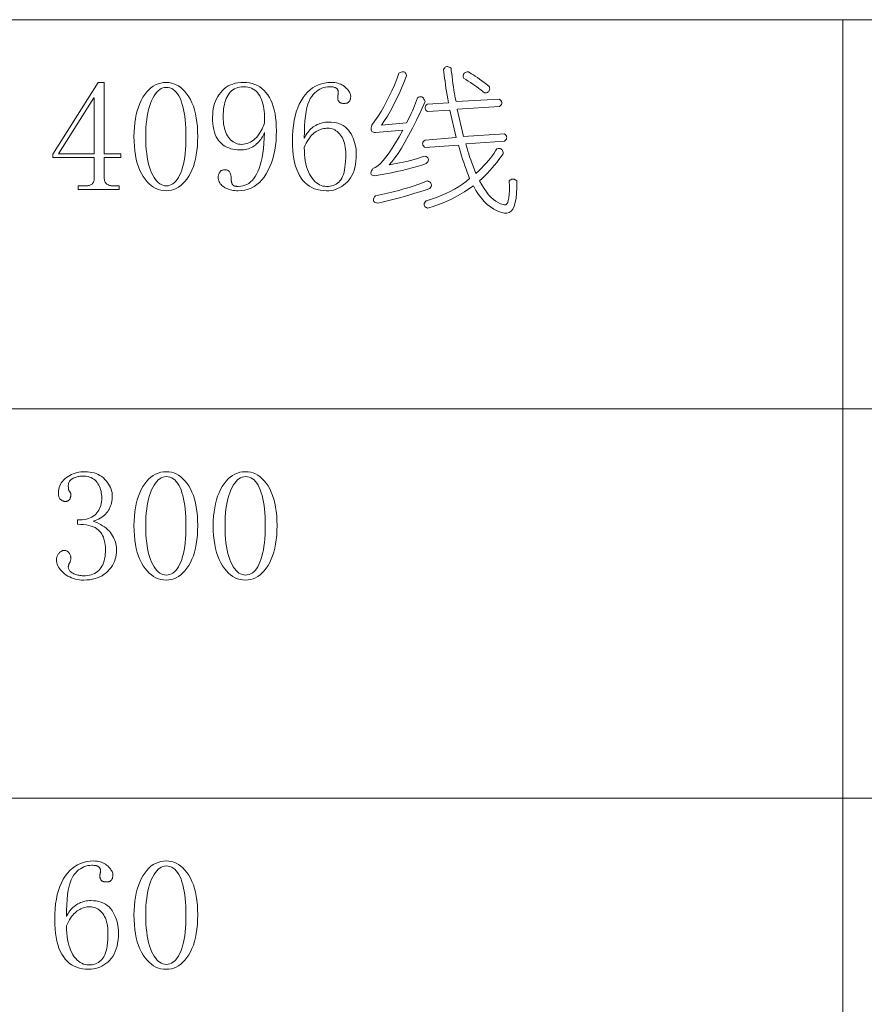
# Model space of a CAD drawing. Extents: x 1 to 297, y 1 to 210.
# Tile 59 of 171: x 121 to 132, y 43 to 57. Entities that reach past the tile are written whole.
import ezdxf

# ---------------------------------------------------------------- set-up
doc = ezdxf.new("R2010")
doc.units = 0

msp = doc.modelspace()

# ---------------------------------------------------------------- linework, layer by layer
at = {"color": 7, "lineweight": 13}
for p, q in [((1.306, 56.508), (219.321, 56.508)), ((132.141, 56.508), (132.141, 29.565)), ((1.306, 51.119), (219.321, 51.119)), ((1.306, 45.731), (175.108, 45.731))]:
    msp.add_line(p, q, dxfattribs=at)
for points in [[(126, 55.768), (126.017, 55.777), (126.032, 55.783), (126.046, 55.786), (126.058, 55.787), (126.069, 55.785), (126.079, 55.78), (126.087, 55.773), (126.094, 55.762), (126.099, 55.749), (126.103, 55.733), (126.075, 55.659), (126.046, 55.585), (126.015, 55.513), (125.983, 55.443), (125.949, 55.373), (125.914, 55.306), (125.878, 55.239), (125.84, 55.174), (125.801, 55.11), (125.76, 55.048), (126.103, 55.082), (126.12, 55.113), (126.137, 55.145), (126.153, 55.178), (126.169, 55.211), (126.185, 55.245), (126.2, 55.279), (126.215, 55.315), (126.229, 55.351), (126.244, 55.387), (126.258, 55.425), (126.271, 55.434), (126.284, 55.439), (126.296, 55.442), (126.307, 55.441), (126.318, 55.438), (126.328, 55.431), (126.337, 55.421), (126.345, 55.408), (126.353, 55.392), (126.36, 55.373), (126.3, 55.241), (126.242, 55.119), (126.186, 55.007), (126.133, 54.904), (126.082, 54.812), (126.033, 54.73), (125.987, 54.657), (125.944, 54.594), (125.902, 54.542), (125.863, 54.499), (125.911, 54.507), (125.96, 54.515), (126.009, 54.524), (126.058, 54.535), (126.108, 54.546), (126.157, 54.559), (126.208, 54.572), (126.258, 54.587), (126.309, 54.603), (126.36, 54.619), (126.376, 54.612), (126.389, 54.604), (126.398, 54.595), (126.404, 54.586), (126.408, 54.576), (126.408, 54.566), (126.405, 54.554), (126.399, 54.542), (126.39, 54.53), (126.378, 54.516), (126.315, 54.496), (126.25, 54.477), (126.183, 54.458), (126.114, 54.439), (126.043, 54.422), (125.97, 54.405), (125.895, 54.389), (125.818, 54.374), (125.739, 54.359), (125.658, 54.345), (125.642, 54.349), (125.629, 54.354), (125.62, 54.361), (125.614, 54.37), (125.61, 54.379), (125.61, 54.39), (125.613, 54.402), (125.619, 54.416), (125.628, 54.431), (125.64, 54.448), (125.672, 54.462), (125.706, 54.485), (125.742, 54.517), (125.78, 54.557), (125.82, 54.606), (125.863, 54.664), (125.907, 54.73), (125.953, 54.804), (126.001, 54.887), (126.052, 54.979), (125.675, 54.945), (125.659, 54.946), (125.645, 54.949), (125.634, 54.954), (125.625, 54.961), (125.619, 54.971), (125.615, 54.982), (125.614, 54.995), (125.614, 55.011), (125.618, 55.028), (125.623, 55.048), (125.667, 55.107), (125.71, 55.17), (125.751, 55.235), (125.791, 55.303), (125.829, 55.373), (125.866, 55.447), (125.902, 55.523), (125.936, 55.602), (125.969, 55.683)], [(126.72, 55.836), (126.724, 55.798), (126.729, 55.757), (126.734, 55.715), (126.74, 55.672), (126.746, 55.626), (126.753, 55.579), (126.761, 55.53), (126.77, 55.48), (126.779, 55.427), (126.789, 55.373), (127.389, 55.408), (127.401, 55.397), (127.411, 55.387), (127.418, 55.377), (127.422, 55.367), (127.423, 55.356), (127.422, 55.346), (127.418, 55.336), (127.411, 55.325), (127.401, 55.315), (127.389, 55.305), (126.806, 55.271), (126.892, 54.893), (127.458, 54.928), (127.47, 54.917), (127.48, 54.907), (127.486, 54.897), (127.49, 54.887), (127.492, 54.876), (127.49, 54.866), (127.486, 54.856), (127.48, 54.845), (127.47, 54.835), (127.458, 54.825), (126.926, 54.791), (126.934, 54.759), (126.943, 54.725), (126.953, 54.689), (126.965, 54.651), (126.978, 54.611), (126.992, 54.568), (127.008, 54.524), (127.025, 54.478), (127.043, 54.43), (127.063, 54.379), (127.103, 54.417), (127.141, 54.453), (127.176, 54.489), (127.209, 54.525), (127.239, 54.559), (127.267, 54.593), (127.292, 54.626), (127.316, 54.659), (127.336, 54.691), (127.355, 54.722), (127.371, 54.724), (127.386, 54.725), (127.398, 54.723), (127.41, 54.719), (127.419, 54.713), (127.427, 54.706), (127.433, 54.696), (127.437, 54.684), (127.44, 54.67), (127.44, 54.653), (127.412, 54.613), (127.384, 54.573), (127.354, 54.533), (127.322, 54.494), (127.29, 54.456), (127.257, 54.419), (127.223, 54.382), (127.188, 54.346), (127.152, 54.311), (127.115, 54.276), (127.146, 54.221), (127.177, 54.17), (127.209, 54.125), (127.241, 54.084), (127.273, 54.049), (127.306, 54.019), (127.339, 53.994), (127.373, 53.975), (127.406, 53.96), (127.44, 53.951), (127.46, 53.945), (127.477, 53.947), (127.491, 53.958), (127.504, 53.978), (127.513, 54.006), (127.521, 54.043), (127.526, 54.089), (127.528, 54.143), (127.528, 54.205), (127.526, 54.276), (127.536, 54.286), (127.547, 54.293), (127.557, 54.298), (127.567, 54.301), (127.578, 54.302), (127.588, 54.301), (127.598, 54.298), (127.608, 54.293), (127.619, 54.286), (127.629, 54.276), (127.63, 54.185), (127.628, 54.105), (127.621, 54.035), (127.61, 53.975), (127.595, 53.925), (127.576, 53.885), (127.552, 53.856), (127.525, 53.837), (127.493, 53.829), (127.458, 53.831), (127.407, 53.844), (127.358, 53.862), (127.311, 53.886), (127.266, 53.916), (127.222, 53.951), (127.18, 53.991), (127.14, 54.037), (127.101, 54.088), (127.064, 54.145), (127.029, 54.208), (126.967, 54.165), (126.905, 54.124), (126.842, 54.086), (126.779, 54.051), (126.716, 54.019), (126.653, 53.99), (126.589, 53.963), (126.524, 53.939), (126.46, 53.918), (126.395, 53.899), (126.379, 53.906), (126.367, 53.914), (126.357, 53.923), (126.351, 53.932), (126.348, 53.942), (126.347, 53.953), (126.35, 53.964), (126.356, 53.976), (126.365, 53.989), (126.378, 54.002), (126.448, 54.024), (126.517, 54.047), (126.583, 54.073), (126.646, 54.101), (126.708, 54.131), (126.766, 54.162), (126.823, 54.196), (126.877, 54.232), (126.928, 54.27), (126.978, 54.311), (126.961, 54.352), (126.944, 54.395), (126.928, 54.439), (126.912, 54.483), (126.896, 54.529), (126.881, 54.576), (126.866, 54.624), (126.851, 54.673), (126.837, 54.723), (126.823, 54.773), (126.36, 54.739), (126.348, 54.749), (126.338, 54.76), (126.332, 54.77), (126.328, 54.78), (126.326, 54.791), (126.328, 54.801), (126.332, 54.811), (126.338, 54.821), (126.348, 54.832), (126.36, 54.842), (126.789, 54.876), (126.703, 55.253), (126.395, 55.236), (126.382, 55.247), (126.373, 55.257), (126.366, 55.267), (126.362, 55.277), (126.36, 55.288), (126.362, 55.298), (126.366, 55.308), (126.373, 55.319), (126.382, 55.329), (126.395, 55.339), (126.686, 55.356), (126.676, 55.41), (126.667, 55.463), (126.658, 55.513), (126.65, 55.562), (126.643, 55.609), (126.637, 55.655), (126.631, 55.698), (126.626, 55.74), (126.621, 55.781), (126.618, 55.819), (126.625, 55.832), (126.633, 55.842), (126.641, 55.849), (126.65, 55.855), (126.66, 55.858), (126.671, 55.858), (126.682, 55.856), (126.694, 55.852), (126.707, 55.845)], [(126.96, 55.785), (126.982, 55.774), (127.005, 55.76), (127.03, 55.745), (127.056, 55.727), (127.085, 55.708), (127.115, 55.686), (127.146, 55.662), (127.18, 55.637), (127.215, 55.609), (127.252, 55.579), (127.254, 55.563), (127.255, 55.548), (127.253, 55.535), (127.249, 55.524), (127.243, 55.515), (127.235, 55.507), (127.225, 55.501), (127.213, 55.497), (127.199, 55.494), (127.183, 55.493), (127.159, 55.514), (127.133, 55.535), (127.107, 55.555), (127.079, 55.576), (127.05, 55.596), (127.021, 55.617), (126.99, 55.637), (126.958, 55.658), (126.926, 55.679), (126.892, 55.699), (126.889, 55.715), (126.889, 55.73), (126.891, 55.743), (126.895, 55.754), (126.9, 55.763), (126.908, 55.771), (126.918, 55.777), (126.93, 55.781), (126.944, 55.784)], [(121.92, 54.319), (121.921, 54.307), (121.922, 54.297), (121.924, 54.286), (121.926, 54.277), (121.929, 54.268), (121.933, 54.259), (121.937, 54.252), (121.942, 54.245), (121.948, 54.239), (121.955, 54.233), (121.962, 54.229), (121.969, 54.224), (121.978, 54.22), (121.986, 54.217), (121.995, 54.214), (122.005, 54.212), (122.015, 54.21), (122.026, 54.209), (122.037, 54.208), (122.049, 54.208), (122.126, 54.208), (122.126, 54.156), (121.56, 54.156), (121.56, 54.208), (121.655, 54.208), (121.668, 54.208), (121.681, 54.209), (121.692, 54.21), (121.703, 54.212), (121.714, 54.214), (121.723, 54.217), (121.732, 54.22), (121.74, 54.224), (121.747, 54.229), (121.753, 54.233), (121.759, 54.239), (121.764, 54.245), (121.769, 54.252), (121.772, 54.259), (121.776, 54.268), (121.778, 54.277), (121.781, 54.286), (121.782, 54.297), (121.783, 54.307), (121.783, 54.319), (121.783, 54.602), (121.209, 54.602), (121.209, 54.645), (121.835, 55.639), (121.92, 55.639), (121.92, 54.653), (122.152, 54.653), (122.152, 54.602), (121.92, 54.602)], [(122.778, 54.139), (122.74, 54.141), (122.705, 54.147), (122.67, 54.157), (122.636, 54.171), (122.604, 54.188), (122.573, 54.21), (122.543, 54.236), (122.514, 54.265), (122.487, 54.299), (122.46, 54.336), (122.436, 54.377), (122.414, 54.422), (122.395, 54.469), (122.378, 54.52), (122.364, 54.574), (122.352, 54.631), (122.343, 54.692), (122.337, 54.756), (122.333, 54.823), (122.332, 54.893), (122.333, 54.959), (122.337, 55.022), (122.343, 55.082), (122.352, 55.14), (122.363, 55.196), (122.377, 55.248), (122.393, 55.298), (122.411, 55.346), (122.433, 55.391), (122.456, 55.433), (122.482, 55.473), (122.509, 55.507), (122.537, 55.538), (122.567, 55.565), (122.599, 55.588), (122.632, 55.606), (122.666, 55.621), (122.702, 55.631), (122.739, 55.637), (122.778, 55.639), (122.815, 55.637), (122.85, 55.631), (122.885, 55.621), (122.918, 55.608), (122.95, 55.59), (122.981, 55.568), (123.01, 55.543), (123.038, 55.513), (123.065, 55.479), (123.09, 55.442), (123.114, 55.401), (123.135, 55.357), (123.154, 55.31), (123.17, 55.26), (123.184, 55.206), (123.195, 55.15), (123.204, 55.09), (123.21, 55.028), (123.213, 54.962), (123.215, 54.893), (123.213, 54.825), (123.21, 54.759), (123.204, 54.696), (123.195, 54.636), (123.184, 54.58), (123.17, 54.526), (123.154, 54.475), (123.135, 54.427), (123.114, 54.382), (123.09, 54.341), (123.065, 54.302), (123.038, 54.268), (123.01, 54.238), (122.981, 54.212), (122.95, 54.19), (122.918, 54.171), (122.885, 54.157), (122.85, 54.147), (122.815, 54.141)], [(123.798, 54.705), (123.764, 54.706), (123.732, 54.709), (123.701, 54.715), (123.671, 54.722), (123.643, 54.732), (123.617, 54.743), (123.591, 54.757), (123.567, 54.773), (123.545, 54.792), (123.523, 54.812), (123.504, 54.835), (123.486, 54.86), (123.471, 54.888), (123.457, 54.919), (123.446, 54.952), (123.437, 54.988), (123.43, 55.027), (123.425, 55.068), (123.421, 55.112), (123.42, 55.159), (123.422, 55.2), (123.425, 55.239), (123.43, 55.276), (123.438, 55.313), (123.448, 55.348), (123.461, 55.381), (123.475, 55.414), (123.492, 55.444), (123.511, 55.474), (123.532, 55.502), (123.555, 55.528), (123.58, 55.551), (123.607, 55.572), (123.636, 55.59), (123.667, 55.605), (123.7, 55.617), (123.734, 55.627), (123.77, 55.634), (123.809, 55.638), (123.849, 55.639), (123.891, 55.637), (123.931, 55.632), (123.969, 55.624), (124.005, 55.612), (124.04, 55.596), (124.072, 55.577), (124.103, 55.555), (124.132, 55.529), (124.158, 55.5), (124.183, 55.468), (124.206, 55.432), (124.226, 55.393), (124.244, 55.351), (124.26, 55.306), (124.273, 55.258), (124.284, 55.206), (124.292, 55.152), (124.298, 55.095), (124.302, 55.034), (124.303, 54.971), (124.302, 54.9), (124.298, 54.832), (124.291, 54.766), (124.281, 54.702), (124.268, 54.642), (124.252, 54.583), (124.234, 54.527), (124.213, 54.474), (124.189, 54.423), (124.162, 54.375), (124.132, 54.33), (124.101, 54.29), (124.067, 54.255), (124.032, 54.224), (123.994, 54.198), (123.954, 54.177), (123.911, 54.16), (123.867, 54.149), (123.82, 54.142), (123.772, 54.139), (123.75, 54.14), (123.728, 54.141), (123.708, 54.144), (123.688, 54.147), (123.668, 54.152), (123.649, 54.158), (123.631, 54.164), (123.613, 54.172), (123.596, 54.181), (123.579, 54.191), (123.564, 54.201), (123.55, 54.213), (123.537, 54.225), (123.527, 54.237), (123.518, 54.251), (123.511, 54.265), (123.505, 54.279), (123.501, 54.295), (123.498, 54.311), (123.498, 54.328), (123.498, 54.335), (123.498, 54.341), (123.499, 54.348), (123.501, 54.355), (123.503, 54.362), (123.505, 54.369), (123.508, 54.376), (123.511, 54.383), (123.515, 54.389), (123.519, 54.396), (123.524, 54.403), (123.529, 54.409), (123.535, 54.414), (123.541, 54.418), (123.548, 54.422), (123.556, 54.425), (123.564, 54.427), (123.572, 54.429), (123.582, 54.43), (123.592, 54.431), (123.602, 54.43), (123.611, 54.429), (123.62, 54.427), (123.628, 54.424), (123.635, 54.421), (123.641, 54.417), (123.647, 54.412), (123.652, 54.406), (123.657, 54.399), (123.66, 54.392), (123.664, 54.384), (123.667, 54.376), (123.669, 54.368), (123.671, 54.359), (123.673, 54.35), (123.675, 54.341), (123.676, 54.332), (123.677, 54.322), (123.677, 54.312), (123.678, 54.302), (123.678, 54.295), (123.678, 54.289), (123.678, 54.283), (123.679, 54.277), (123.68, 54.271), (123.681, 54.265), (123.682, 54.26), (123.683, 54.255), (123.685, 54.251), (123.686, 54.246), (123.688, 54.242), (123.69, 54.238), (123.691, 54.235), (123.693, 54.231), (123.695, 54.228), (123.696, 54.225), (123.698, 54.223), (123.7, 54.22), (123.702, 54.218), (123.703, 54.216), (123.705, 54.215), (123.707, 54.213), (123.71, 54.212), (123.712, 54.21), (123.715, 54.209), (123.718, 54.208), (123.722, 54.206), (123.725, 54.205), (123.729, 54.204), (123.733, 54.203), (123.738, 54.203), (123.742, 54.202), (123.747, 54.201), (123.751, 54.201), (123.756, 54.2), (123.761, 54.2), (123.765, 54.2), (123.77, 54.199), (123.775, 54.199), (123.78, 54.199), (123.811, 54.201), (123.84, 54.206), (123.868, 54.215), (123.894, 54.227), (123.92, 54.242), (123.944, 54.261), (123.967, 54.283), (123.989, 54.309), (124.01, 54.338), (124.029, 54.371), (124.047, 54.407), (124.064, 54.448), (124.079, 54.494), (124.092, 54.545), (124.104, 54.6), (124.114, 54.66), (124.123, 54.724), (124.13, 54.793), (124.136, 54.867), (124.14, 54.945), (124.131, 54.925), (124.122, 54.905), (124.111, 54.886), (124.099, 54.868), (124.087, 54.851), (124.074, 54.834), (124.059, 54.818), (124.044, 54.802), (124.029, 54.787), (124.012, 54.773), (123.994, 54.76), (123.976, 54.749), (123.957, 54.738), (123.936, 54.73), (123.915, 54.722), (123.894, 54.716), (123.871, 54.711), (123.847, 54.708), (123.823, 54.706)], [(125.023, 55.091), (125.063, 55.089), (125.101, 55.085), (125.136, 55.078), (125.169, 55.069), (125.2, 55.056), (125.228, 55.041), (125.255, 55.023), (125.278, 55.003), (125.3, 54.979), (125.319, 54.953), (125.336, 54.926), (125.351, 54.897), (125.365, 54.868), (125.377, 54.838), (125.386, 54.808), (125.395, 54.777), (125.401, 54.745), (125.405, 54.712), (125.408, 54.679), (125.409, 54.645), (125.408, 54.595), (125.404, 54.547), (125.398, 54.503), (125.389, 54.46), (125.378, 54.421), (125.364, 54.384), (125.348, 54.35), (125.329, 54.318), (125.308, 54.29), (125.285, 54.263), (125.259, 54.24), (125.233, 54.219), (125.207, 54.2), (125.179, 54.184), (125.151, 54.17), (125.122, 54.159), (125.092, 54.15), (125.061, 54.144), (125.03, 54.14), (124.998, 54.139), (124.952, 54.141), (124.909, 54.146), (124.869, 54.155), (124.83, 54.167), (124.794, 54.183), (124.76, 54.202), (124.728, 54.225), (124.699, 54.252), (124.671, 54.281), (124.646, 54.315), (124.623, 54.352), (124.603, 54.391), (124.585, 54.435), (124.569, 54.481), (124.556, 54.53), (124.545, 54.583), (124.537, 54.639), (124.531, 54.697), (124.527, 54.76), (124.526, 54.825), (124.528, 54.902), (124.532, 54.975), (124.539, 55.045), (124.549, 55.111), (124.563, 55.173), (124.579, 55.232), (124.598, 55.287), (124.619, 55.338), (124.644, 55.385), (124.672, 55.429), (124.702, 55.469), (124.734, 55.505), (124.769, 55.536), (124.805, 55.564), (124.843, 55.587), (124.884, 55.606), (124.926, 55.62), (124.971, 55.631), (125.017, 55.637), (125.066, 55.639), (125.09, 55.638), (125.112, 55.636), (125.134, 55.633), (125.155, 55.628), (125.174, 55.622), (125.193, 55.614), (125.211, 55.606), (125.228, 55.595), (125.244, 55.584), (125.259, 55.571), (125.273, 55.557), (125.285, 55.544), (125.296, 55.531), (125.306, 55.518), (125.314, 55.506), (125.32, 55.494), (125.325, 55.483), (125.329, 55.472), (125.331, 55.461), (125.332, 55.451), (125.332, 55.441), (125.331, 55.431), (125.33, 55.422), (125.328, 55.414), (125.326, 55.406), (125.324, 55.398), (125.321, 55.391), (125.318, 55.385), (125.314, 55.379), (125.31, 55.373), (125.306, 55.369), (125.301, 55.364), (125.295, 55.36), (125.288, 55.357), (125.281, 55.354), (125.274, 55.352), (125.266, 55.35), (125.257, 55.349), (125.248, 55.348), (125.238, 55.348), (125.229, 55.348), (125.221, 55.349), (125.214, 55.35), (125.207, 55.351), (125.2, 55.353), (125.194, 55.355), (125.188, 55.358), (125.183, 55.361), (125.178, 55.365), (125.173, 55.369), (125.169, 55.374), (125.166, 55.379), (125.162, 55.384), (125.16, 55.39), (125.157, 55.396), (125.155, 55.403), (125.154, 55.41), (125.153, 55.417), (125.152, 55.425), (125.152, 55.433), (125.152, 55.437), (125.152, 55.44), (125.152, 55.444), (125.153, 55.447), (125.153, 55.451), (125.153, 55.454), (125.154, 55.457), (125.155, 55.461), (125.155, 55.464), (125.156, 55.468), (125.157, 55.471), (125.158, 55.475), (125.158, 55.478), (125.159, 55.481), (125.159, 55.485), (125.16, 55.488), (125.16, 55.492), (125.16, 55.495), (125.16, 55.499), (125.16, 55.502), (125.16, 55.509), (125.159, 55.515), (125.158, 55.521), (125.156, 55.527), (125.154, 55.533), (125.151, 55.539), (125.148, 55.544), (125.144, 55.549), (125.14, 55.553), (125.135, 55.558), (125.129, 55.562), (125.123, 55.565), (125.115, 55.569), (125.107, 55.571), (125.098, 55.574), (125.088, 55.576), (125.078, 55.577), (125.066, 55.578), (125.054, 55.579), (125.04, 55.579), (125.012, 55.578), (124.984, 55.574), (124.957, 55.567), (124.931, 55.558), (124.905, 55.546), (124.881, 55.531), (124.857, 55.514), (124.835, 55.494), (124.813, 55.472), (124.792, 55.446), (124.772, 55.417), (124.755, 55.381), (124.739, 55.338), (124.726, 55.29), (124.715, 55.235), (124.705, 55.174), (124.698, 55.107), (124.693, 55.033), (124.69, 54.954), (124.689, 54.868), (124.7, 54.889), (124.711, 54.91), (124.723, 54.93), (124.736, 54.948), (124.75, 54.965), (124.765, 54.981), (124.78, 54.996), (124.796, 55.01), (124.813, 55.023), (124.83, 55.035), (124.849, 55.045), (124.867, 55.055), (124.886, 55.063), (124.904, 55.071), (124.924, 55.077), (124.943, 55.082), (124.963, 55.086), (124.983, 55.088), (125.003, 55.09)], [(122.778, 55.571), (122.754, 55.569), (122.731, 55.563), (122.709, 55.554), (122.688, 55.541), (122.667, 55.525), (122.647, 55.504), (122.628, 55.48), (122.61, 55.453), (122.593, 55.421), (122.576, 55.386), (122.561, 55.348), (122.547, 55.308), (122.535, 55.265), (122.524, 55.219), (122.515, 55.171), (122.508, 55.12), (122.502, 55.067), (122.498, 55.012), (122.496, 54.954), (122.495, 54.893), (122.496, 54.83), (122.498, 54.769), (122.502, 54.711), (122.508, 54.656), (122.515, 54.604), (122.524, 54.555), (122.535, 54.509), (122.547, 54.466), (122.561, 54.425), (122.576, 54.388), (122.593, 54.354), (122.61, 54.323), (122.628, 54.296), (122.647, 54.273), (122.667, 54.253), (122.688, 54.237), (122.709, 54.224), (122.731, 54.215), (122.754, 54.21), (122.778, 54.208), (122.803, 54.21), (122.827, 54.215), (122.85, 54.224), (122.872, 54.237), (122.892, 54.253), (122.912, 54.273), (122.93, 54.296), (122.948, 54.323), (122.964, 54.354), (122.979, 54.388), (122.993, 54.425), (123.005, 54.466), (123.016, 54.509), (123.026, 54.555), (123.034, 54.604), (123.04, 54.656), (123.045, 54.711), (123.049, 54.769), (123.051, 54.83), (123.052, 54.893), (123.051, 54.954), (123.049, 55.012), (123.046, 55.067), (123.041, 55.12), (123.035, 55.171), (123.027, 55.219), (123.018, 55.265), (123.008, 55.308), (122.996, 55.348), (122.983, 55.386), (122.969, 55.421), (122.953, 55.453), (122.936, 55.48), (122.917, 55.504), (122.898, 55.525), (122.876, 55.541), (122.854, 55.554), (122.83, 55.563), (122.804, 55.569)], [(123.566, 55.168), (123.567, 55.131), (123.569, 55.096), (123.573, 55.063), (123.578, 55.031), (123.584, 55.002), (123.592, 54.974), (123.602, 54.948), (123.613, 54.924), (123.625, 54.901), (123.639, 54.881), (123.654, 54.862), (123.67, 54.845), (123.686, 54.83), (123.703, 54.817), (123.721, 54.807), (123.74, 54.798), (123.76, 54.791), (123.78, 54.786), (123.801, 54.783), (123.823, 54.782), (123.849, 54.783), (123.873, 54.787), (123.897, 54.793), (123.921, 54.801), (123.943, 54.812), (123.965, 54.825), (123.986, 54.841), (124.007, 54.859), (124.027, 54.879), (124.046, 54.902), (124.064, 54.926), (124.08, 54.949), (124.094, 54.972), (124.106, 54.995), (124.117, 55.018), (124.125, 55.04), (124.132, 55.062), (124.137, 55.083), (124.139, 55.104), (124.14, 55.125), (124.14, 55.165), (124.138, 55.204), (124.134, 55.241), (124.129, 55.276), (124.123, 55.31), (124.116, 55.342), (124.107, 55.373), (124.097, 55.402), (124.085, 55.429), (124.072, 55.455), (124.057, 55.478), (124.041, 55.5), (124.023, 55.518), (124.003, 55.534), (123.982, 55.548), (123.959, 55.559), (123.934, 55.568), (123.907, 55.574), (123.879, 55.578), (123.849, 55.579), (123.821, 55.578), (123.794, 55.575), (123.769, 55.569), (123.745, 55.561), (123.723, 55.55), (123.702, 55.537), (123.683, 55.522), (123.665, 55.505), (123.649, 55.485), (123.635, 55.463), (123.622, 55.44), (123.61, 55.415), (123.6, 55.388), (123.591, 55.361), (123.583, 55.332), (123.577, 55.301), (123.572, 55.27), (123.569, 55.237), (123.567, 55.203)], [(121.775, 55.425), (121.286, 54.653), (121.783, 54.653), (121.783, 55.425)], [(124.689, 54.739), (124.69, 54.689), (124.693, 54.641), (124.697, 54.595), (124.703, 54.552), (124.711, 54.511), (124.721, 54.472), (124.733, 54.436), (124.747, 54.402), (124.762, 54.37), (124.779, 54.341), (124.797, 54.314), (124.817, 54.29), (124.836, 54.268), (124.857, 54.25), (124.879, 54.235), (124.901, 54.222), (124.924, 54.212), (124.948, 54.205), (124.972, 54.201), (124.998, 54.199), (125.023, 54.2), (125.047, 54.203), (125.069, 54.208), (125.091, 54.214), (125.111, 54.223), (125.13, 54.233), (125.148, 54.245), (125.165, 54.259), (125.18, 54.276), (125.195, 54.293), (125.208, 54.314), (125.219, 54.338), (125.23, 54.365), (125.239, 54.395), (125.246, 54.428), (125.252, 54.465), (125.257, 54.505), (125.261, 54.549), (125.263, 54.595), (125.263, 54.645), (125.263, 54.678), (125.26, 54.71), (125.257, 54.741), (125.252, 54.77), (125.245, 54.797), (125.237, 54.823), (125.228, 54.847), (125.217, 54.87), (125.204, 54.891), (125.19, 54.911), (125.176, 54.928), (125.16, 54.945), (125.144, 54.959), (125.127, 54.971), (125.11, 54.981), (125.092, 54.99), (125.074, 54.996), (125.055, 55.001), (125.035, 55.004), (125.015, 55.005), (124.996, 55.004), (124.978, 55.003), (124.959, 55), (124.941, 54.996), (124.924, 54.991), (124.906, 54.985), (124.889, 54.978), (124.872, 54.969), (124.855, 54.96), (124.839, 54.949), (124.823, 54.937), (124.807, 54.923), (124.791, 54.907), (124.776, 54.889), (124.761, 54.869), (124.746, 54.847), (124.731, 54.823), (124.717, 54.797), (124.703, 54.769)], [(126.395, 54.276), (126.41, 54.269), (126.424, 54.261), (126.434, 54.253), (126.441, 54.243), (126.446, 54.233), (126.448, 54.223), (126.448, 54.211), (126.444, 54.199), (126.438, 54.187), (126.429, 54.173), (126.36, 54.15), (126.29, 54.127), (126.22, 54.105), (126.149, 54.083), (126.078, 54.062), (126.005, 54.042), (125.932, 54.022), (125.858, 54.003), (125.784, 53.985), (125.709, 53.968), (125.69, 53.972), (125.675, 53.977), (125.663, 53.984), (125.654, 53.992), (125.649, 54.002), (125.647, 54.013), (125.649, 54.025), (125.654, 54.039), (125.663, 54.054), (125.675, 54.071), (125.759, 54.088), (125.841, 54.106), (125.92, 54.125), (125.996, 54.145), (126.069, 54.165), (126.14, 54.186), (126.208, 54.207), (126.273, 54.23), (126.335, 54.253)], [(122.092, 49.162), (122.091, 49.13), (122.087, 49.098), (122.081, 49.068), (122.073, 49.038), (122.062, 49.009), (122.049, 48.98), (122.033, 48.953), (122.015, 48.926), (121.995, 48.9), (121.972, 48.875), (121.947, 48.851), (121.92, 48.83), (121.891, 48.811), (121.861, 48.795), (121.828, 48.782), (121.794, 48.77), (121.758, 48.762), (121.72, 48.756), (121.679, 48.752), (121.638, 48.751), (121.607, 48.751), (121.578, 48.754), (121.549, 48.758), (121.521, 48.764), (121.494, 48.772), (121.468, 48.781), (121.443, 48.793), (121.418, 48.805), (121.395, 48.82), (121.372, 48.836), (121.351, 48.854), (121.332, 48.872), (121.315, 48.89), (121.301, 48.909), (121.288, 48.928), (121.278, 48.948), (121.27, 48.969), (121.265, 48.99), (121.262, 49.011), (121.26, 49.033), (121.261, 49.044), (121.262, 49.053), (121.264, 49.063), (121.266, 49.073), (121.269, 49.082), (121.273, 49.091), (121.277, 49.099), (121.282, 49.107), (121.288, 49.116), (121.295, 49.123), (121.302, 49.131), (121.308, 49.137), (121.315, 49.143), (121.322, 49.148), (121.329, 49.152), (121.336, 49.156), (121.343, 49.159), (121.35, 49.16), (121.356, 49.162), (121.363, 49.162), (121.373, 49.162), (121.383, 49.16), (121.391, 49.159), (121.4, 49.156), (121.407, 49.152), (121.414, 49.148), (121.421, 49.143), (121.426, 49.137), (121.432, 49.131), (121.436, 49.123), (121.44, 49.116), (121.444, 49.109), (121.447, 49.101), (121.45, 49.095), (121.452, 49.088), (121.454, 49.082), (121.456, 49.076), (121.457, 49.07), (121.457, 49.064), (121.458, 49.059), (121.457, 49.051), (121.457, 49.043), (121.456, 49.035), (121.455, 49.027), (121.453, 49.02), (121.451, 49.012), (121.449, 49.005), (121.447, 48.999), (121.444, 48.992), (121.44, 48.986), (121.437, 48.98), (121.434, 48.974), (121.432, 48.969), (121.429, 48.963), (121.428, 48.957), (121.426, 48.952), (121.425, 48.946), (121.424, 48.941), (121.423, 48.936), (121.423, 48.931), (121.424, 48.92), (121.426, 48.911), (121.429, 48.901), (121.434, 48.892), (121.439, 48.883), (121.446, 48.875), (121.455, 48.867), (121.464, 48.859), (121.475, 48.852), (121.488, 48.845), (121.501, 48.838), (121.514, 48.833), (121.527, 48.827), (121.541, 48.823), (121.555, 48.819), (121.569, 48.816), (121.584, 48.814), (121.599, 48.812), (121.614, 48.811), (121.629, 48.811), (121.659, 48.811), (121.688, 48.814), (121.715, 48.819), (121.74, 48.825), (121.764, 48.833), (121.786, 48.843), (121.807, 48.855), (121.826, 48.868), (121.844, 48.883), (121.86, 48.901), (121.875, 48.92), (121.888, 48.941), (121.9, 48.963), (121.91, 48.988), (121.918, 49.015), (121.925, 49.044), (121.931, 49.075), (121.934, 49.108), (121.937, 49.142), (121.938, 49.179), (121.937, 49.209), (121.934, 49.238), (121.93, 49.266), (121.925, 49.293), (121.917, 49.318), (121.908, 49.343), (121.898, 49.366), (121.885, 49.388), (121.872, 49.408), (121.856, 49.428), (121.838, 49.446), (121.818, 49.462), (121.795, 49.476), (121.768, 49.488), (121.739, 49.498), (121.708, 49.507), (121.673, 49.514), (121.635, 49.518), (121.595, 49.521), (121.552, 49.522), (121.552, 49.582), (121.585, 49.583), (121.617, 49.585), (121.647, 49.589), (121.675, 49.595), (121.701, 49.602), (121.725, 49.611), (121.748, 49.622), (121.769, 49.634), (121.788, 49.648), (121.805, 49.663), (121.82, 49.68), (121.834, 49.699), (121.846, 49.718), (121.857, 49.739), (121.866, 49.761), (121.873, 49.784), (121.879, 49.809), (121.883, 49.835), (121.885, 49.862), (121.886, 49.891), (121.885, 49.914), (121.884, 49.937), (121.88, 49.96), (121.876, 49.982), (121.87, 50.003), (121.863, 50.024), (121.855, 50.044), (121.845, 50.063), (121.834, 50.082), (121.822, 50.101), (121.808, 50.118), (121.793, 50.133), (121.777, 50.146), (121.759, 50.158), (121.739, 50.168), (121.718, 50.176), (121.696, 50.182), (121.672, 50.187), (121.647, 50.19), (121.62, 50.191), (121.608, 50.19), (121.596, 50.189), (121.584, 50.188), (121.571, 50.186), (121.558, 50.183), (121.545, 50.18), (121.532, 50.176), (121.519, 50.171), (121.505, 50.166), (121.492, 50.161), (121.479, 50.154), (121.467, 50.147), (121.457, 50.139), (121.448, 50.13), (121.44, 50.121), (121.434, 50.111), (121.429, 50.1), (121.426, 50.088), (121.424, 50.075), (121.423, 50.062), (121.423, 50.049), (121.424, 50.037), (121.425, 50.025), (121.426, 50.015), (121.428, 50.006), (121.429, 49.998), (121.432, 49.991), (121.434, 49.985), (121.437, 49.98), (121.44, 49.976), (121.444, 49.973), (121.447, 49.969), (121.449, 49.965), (121.451, 49.961), (121.453, 49.957), (121.455, 49.953), (121.456, 49.948), (121.457, 49.943), (121.457, 49.938), (121.458, 49.933), (121.457, 49.925), (121.457, 49.917), (121.456, 49.909), (121.455, 49.902), (121.453, 49.895), (121.451, 49.888), (121.449, 49.882), (121.447, 49.876), (121.444, 49.87), (121.44, 49.865), (121.437, 49.86), (121.433, 49.856), (121.428, 49.852), (121.423, 49.848), (121.417, 49.846), (121.411, 49.843), (121.404, 49.841), (121.397, 49.84), (121.389, 49.839), (121.38, 49.839), (121.374, 49.839), (121.367, 49.84), (121.36, 49.841), (121.354, 49.843), (121.347, 49.846), (121.341, 49.848), (121.335, 49.852), (121.328, 49.856), (121.322, 49.86), (121.316, 49.865), (121.31, 49.87), (121.305, 49.877), (121.301, 49.884), (121.297, 49.892), (121.294, 49.901), (121.291, 49.911), (121.289, 49.922), (121.287, 49.933), (121.286, 49.946), (121.286, 49.959), (121.287, 49.984), (121.291, 50.009), (121.296, 50.032), (121.304, 50.054), (121.314, 50.076), (121.326, 50.096), (121.341, 50.116), (121.357, 50.135), (121.376, 50.152), (121.398, 50.169), (121.42, 50.185), (121.444, 50.198), (121.468, 50.211), (121.492, 50.221), (121.518, 50.23), (121.544, 50.238), (121.57, 50.243), (121.598, 50.247), (121.626, 50.25), (121.655, 50.251), (121.688, 50.25), (121.721, 50.246), (121.751, 50.241), (121.781, 50.233), (121.809, 50.224), (121.836, 50.212), (121.861, 50.198), (121.885, 50.182), (121.908, 50.164), (121.929, 50.143), (121.949, 50.122), (121.966, 50.1), (121.981, 50.078), (121.995, 50.056), (122.006, 50.033), (122.015, 50.01), (122.023, 49.987), (122.028, 49.964), (122.031, 49.94), (122.032, 49.916), (122.031, 49.891), (122.029, 49.866), (122.026, 49.843), (122.022, 49.82), (122.016, 49.797), (122.009, 49.776), (122, 49.755), (121.991, 49.735), (121.98, 49.716), (121.968, 49.698), (121.954, 49.68), (121.939, 49.664), (121.922, 49.648), (121.904, 49.633), (121.885, 49.619), (121.864, 49.607), (121.842, 49.595), (121.818, 49.584), (121.793, 49.574), (121.766, 49.565), (121.803, 49.551), (121.837, 49.536), (121.868, 49.52), (121.898, 49.503), (121.925, 49.486), (121.949, 49.467), (121.971, 49.448), (121.991, 49.428), (122.008, 49.407), (122.023, 49.385), (122.036, 49.363), (122.048, 49.34), (122.058, 49.318), (122.067, 49.296), (122.075, 49.273), (122.081, 49.251), (122.086, 49.229), (122.089, 49.207), (122.091, 49.184)], [(122.778, 48.751), (122.74, 48.753), (122.705, 48.758), (122.67, 48.768), (122.636, 48.782), (122.604, 48.8), (122.573, 48.822), (122.543, 48.847), (122.514, 48.877), (122.487, 48.91), (122.46, 48.948), (122.436, 48.989), (122.414, 49.033), (122.395, 49.081), (122.378, 49.131), (122.364, 49.186), (122.352, 49.243), (122.343, 49.304), (122.337, 49.367), (122.333, 49.434), (122.332, 49.505), (122.333, 49.57), (122.337, 49.633), (122.343, 49.694), (122.352, 49.752), (122.363, 49.807), (122.377, 49.86), (122.393, 49.91), (122.411, 49.957), (122.433, 50.002), (122.456, 50.045), (122.482, 50.084), (122.509, 50.119), (122.537, 50.15), (122.567, 50.177), (122.599, 50.199), (122.632, 50.218), (122.666, 50.232), (122.702, 50.242), (122.739, 50.249), (122.778, 50.251), (122.815, 50.249), (122.85, 50.243), (122.885, 50.233), (122.918, 50.219), (122.95, 50.201), (122.981, 50.18), (123.01, 50.154), (123.038, 50.124), (123.065, 50.091), (123.09, 50.053), (123.114, 50.012), (123.135, 49.968), (123.154, 49.921), (123.17, 49.871), (123.184, 49.818), (123.195, 49.761), (123.204, 49.702), (123.21, 49.639), (123.213, 49.574), (123.215, 49.505), (123.213, 49.436), (123.21, 49.37), (123.204, 49.307), (123.195, 49.248), (123.184, 49.191), (123.17, 49.137), (123.154, 49.086), (123.135, 49.039), (123.114, 48.994), (123.09, 48.952), (123.065, 48.914), (123.038, 48.879), (123.01, 48.849), (122.981, 48.823), (122.95, 48.801), (122.918, 48.783), (122.885, 48.769), (122.85, 48.759), (122.815, 48.753)], [(122.778, 50.182), (122.754, 50.18), (122.731, 50.175), (122.709, 50.165), (122.688, 50.153), (122.667, 50.136), (122.647, 50.116), (122.628, 50.092), (122.61, 50.064), (122.593, 50.033), (122.576, 49.998), (122.561, 49.96), (122.547, 49.919), (122.535, 49.876), (122.524, 49.83), (122.515, 49.782), (122.508, 49.732), (122.502, 49.679), (122.498, 49.623), (122.496, 49.565), (122.495, 49.505), (122.496, 49.441), (122.498, 49.38), (122.502, 49.323), (122.508, 49.268), (122.515, 49.216), (122.524, 49.166), (122.535, 49.12), (122.547, 49.077), (122.561, 49.037), (122.576, 48.999), (122.593, 48.965), (122.61, 48.934), (122.628, 48.907), (122.647, 48.884), (122.667, 48.864), (122.688, 48.848), (122.709, 48.835), (122.731, 48.826), (122.754, 48.821), (122.778, 48.819), (122.803, 48.821), (122.827, 48.826), (122.85, 48.835), (122.872, 48.848), (122.892, 48.864), (122.912, 48.884), (122.93, 48.907), (122.948, 48.934), (122.964, 48.965), (122.979, 48.999), (122.993, 49.037), (123.005, 49.077), (123.016, 49.12), (123.026, 49.166), (123.034, 49.216), (123.04, 49.268), (123.045, 49.323), (123.049, 49.38), (123.051, 49.441), (123.052, 49.505), (123.051, 49.565), (123.049, 49.623), (123.046, 49.679), (123.041, 49.732), (123.035, 49.782), (123.027, 49.83), (123.018, 49.876), (123.008, 49.919), (122.996, 49.96), (122.983, 49.998), (122.969, 50.033), (122.953, 50.064), (122.936, 50.092), (122.917, 50.116), (122.898, 50.136), (122.876, 50.153), (122.854, 50.165), (122.83, 50.175), (122.804, 50.18)], [(123.875, 48.751), (123.838, 48.753), (123.802, 48.758), (123.767, 48.768), (123.733, 48.782), (123.701, 48.8), (123.67, 48.822), (123.64, 48.847), (123.611, 48.877), (123.584, 48.91), (123.558, 48.948), (123.533, 48.989), (123.511, 49.033), (123.492, 49.081), (123.475, 49.131), (123.461, 49.186), (123.45, 49.243), (123.441, 49.304), (123.434, 49.367), (123.43, 49.434), (123.429, 49.505), (123.43, 49.57), (123.434, 49.633), (123.44, 49.694), (123.449, 49.752), (123.46, 49.807), (123.474, 49.86), (123.49, 49.91), (123.509, 49.957), (123.53, 50.002), (123.553, 50.045), (123.579, 50.084), (123.606, 50.119), (123.634, 50.15), (123.664, 50.177), (123.696, 50.199), (123.729, 50.218), (123.763, 50.232), (123.799, 50.242), (123.836, 50.249), (123.875, 50.251), (123.912, 50.249), (123.948, 50.243), (123.982, 50.233), (124.015, 50.219), (124.047, 50.201), (124.078, 50.18), (124.107, 50.154), (124.135, 50.124), (124.162, 50.091), (124.188, 50.053), (124.211, 50.012), (124.232, 49.968), (124.251, 49.921), (124.267, 49.871), (124.281, 49.818), (124.292, 49.761), (124.301, 49.702), (124.307, 49.639), (124.311, 49.574), (124.312, 49.505), (124.311, 49.436), (124.307, 49.37), (124.301, 49.307), (124.292, 49.248), (124.281, 49.191), (124.267, 49.137), (124.251, 49.086), (124.232, 49.039), (124.211, 48.994), (124.188, 48.952), (124.162, 48.914), (124.135, 48.879), (124.107, 48.849), (124.078, 48.823), (124.047, 48.801), (124.015, 48.783), (123.982, 48.769), (123.948, 48.759), (123.912, 48.753)], [(123.875, 50.182), (123.851, 50.18), (123.828, 50.175), (123.806, 50.165), (123.785, 50.153), (123.764, 50.136), (123.745, 50.116), (123.726, 50.092), (123.707, 50.064), (123.69, 50.033), (123.673, 49.998), (123.658, 49.96), (123.644, 49.919), (123.632, 49.876), (123.621, 49.83), (123.612, 49.782), (123.605, 49.732), (123.599, 49.679), (123.595, 49.623), (123.593, 49.565), (123.592, 49.505), (123.593, 49.441), (123.595, 49.38), (123.599, 49.323), (123.605, 49.268), (123.612, 49.216), (123.621, 49.166), (123.632, 49.12), (123.644, 49.077), (123.658, 49.037), (123.673, 48.999), (123.69, 48.965), (123.707, 48.934), (123.726, 48.907), (123.745, 48.884), (123.764, 48.864), (123.785, 48.848), (123.806, 48.835), (123.828, 48.826), (123.851, 48.821), (123.875, 48.819), (123.9, 48.821), (123.924, 48.826), (123.947, 48.835), (123.969, 48.848), (123.989, 48.864), (124.009, 48.884), (124.027, 48.907), (124.045, 48.934), (124.061, 48.965), (124.076, 48.999), (124.09, 49.037), (124.102, 49.077), (124.113, 49.12), (124.123, 49.166), (124.131, 49.216), (124.137, 49.268), (124.142, 49.323), (124.146, 49.38), (124.148, 49.441), (124.149, 49.505), (124.148, 49.565), (124.146, 49.623), (124.143, 49.679), (124.138, 49.732), (124.132, 49.782), (124.124, 49.83), (124.115, 49.876), (124.105, 49.919), (124.093, 49.96), (124.08, 49.998), (124.066, 50.033), (124.05, 50.064), (124.033, 50.092), (124.015, 50.116), (123.995, 50.136), (123.973, 50.153), (123.951, 50.165), (123.927, 50.175), (123.901, 50.18)], [(121.732, 44.313), (121.772, 44.312), (121.81, 44.308), (121.845, 44.301), (121.878, 44.291), (121.909, 44.279), (121.937, 44.264), (121.963, 44.246), (121.987, 44.226), (122.008, 44.202), (122.028, 44.176), (122.045, 44.149), (122.06, 44.12), (122.073, 44.091), (122.085, 44.061), (122.095, 44.031), (122.103, 43.999), (122.109, 43.967), (122.114, 43.935), (122.117, 43.902), (122.118, 43.868), (122.116, 43.818), (122.113, 43.77), (122.106, 43.725), (122.098, 43.683), (122.086, 43.644), (122.073, 43.607), (122.057, 43.573), (122.038, 43.541), (122.017, 43.512), (121.993, 43.486), (121.968, 43.463), (121.942, 43.442), (121.915, 43.423), (121.888, 43.407), (121.859, 43.393), (121.83, 43.382), (121.8, 43.373), (121.77, 43.367), (121.738, 43.363), (121.706, 43.362), (121.661, 43.364), (121.618, 43.369), (121.577, 43.378), (121.539, 43.39), (121.503, 43.406), (121.469, 43.425), (121.437, 43.448), (121.407, 43.474), (121.38, 43.504), (121.355, 43.538), (121.332, 43.574), (121.312, 43.614), (121.294, 43.657), (121.278, 43.704), (121.265, 43.753), (121.254, 43.806), (121.246, 43.861), (121.24, 43.92), (121.236, 43.982), (121.235, 44.048), (121.236, 44.125), (121.241, 44.198), (121.248, 44.268), (121.258, 44.334), (121.271, 44.396), (121.287, 44.455), (121.306, 44.509), (121.328, 44.561), (121.353, 44.608), (121.38, 44.652), (121.411, 44.692), (121.443, 44.728), (121.477, 44.759), (121.513, 44.786), (121.552, 44.81), (121.592, 44.828), (121.635, 44.843), (121.679, 44.854), (121.726, 44.86), (121.775, 44.862), (121.798, 44.861), (121.821, 44.859), (121.842, 44.856), (121.863, 44.851), (121.883, 44.845), (121.902, 44.837), (121.92, 44.828), (121.937, 44.818), (121.953, 44.806), (121.968, 44.793), (121.981, 44.78), (121.994, 44.767), (122.005, 44.754), (122.014, 44.741), (122.022, 44.729), (122.029, 44.717), (122.034, 44.706), (122.038, 44.695), (122.04, 44.684), (122.04, 44.673), (122.04, 44.663), (122.04, 44.654), (122.038, 44.645), (122.037, 44.636), (122.035, 44.628), (122.033, 44.621), (122.03, 44.614), (122.027, 44.608), (122.023, 44.602), (122.019, 44.596), (122.014, 44.591), (122.009, 44.587), (122.003, 44.583), (121.997, 44.58), (121.99, 44.577), (121.982, 44.575), (121.974, 44.573), (121.966, 44.572), (121.956, 44.571), (121.946, 44.571), (121.938, 44.571), (121.93, 44.571), (121.922, 44.573), (121.915, 44.574), (121.909, 44.576), (121.902, 44.578), (121.897, 44.581), (121.891, 44.584), (121.886, 44.588), (121.882, 44.592), (121.878, 44.597), (121.874, 44.601), (121.871, 44.607), (121.868, 44.613), (121.866, 44.619), (121.864, 44.625), (121.862, 44.633), (121.861, 44.64), (121.861, 44.648), (121.86, 44.656), (121.86, 44.66), (121.861, 44.663), (121.861, 44.667), (121.861, 44.67), (121.861, 44.673), (121.862, 44.677), (121.863, 44.68), (121.863, 44.684), (121.864, 44.687), (121.865, 44.691), (121.866, 44.694), (121.866, 44.697), (121.867, 44.701), (121.867, 44.704), (121.868, 44.708), (121.868, 44.711), (121.869, 44.715), (121.869, 44.718), (121.869, 44.721), (121.869, 44.725), (121.869, 44.732), (121.868, 44.738), (121.867, 44.744), (121.865, 44.75), (121.863, 44.756), (121.86, 44.761), (121.856, 44.767), (121.853, 44.771), (121.848, 44.776), (121.843, 44.781), (121.838, 44.785), (121.831, 44.788), (121.824, 44.792), (121.816, 44.794), (121.807, 44.797), (121.797, 44.799), (121.786, 44.8), (121.775, 44.801), (121.762, 44.802), (121.749, 44.802), (121.72, 44.801), (121.692, 44.797), (121.665, 44.79), (121.639, 44.781), (121.614, 44.769), (121.59, 44.754), (121.566, 44.737), (121.543, 44.717), (121.521, 44.694), (121.5, 44.669), (121.481, 44.639), (121.463, 44.603), (121.448, 44.561), (121.435, 44.513), (121.423, 44.458), (121.414, 44.397), (121.407, 44.33), (121.402, 44.256), (121.399, 44.177), (121.398, 44.091), (121.408, 44.112), (121.42, 44.133), (121.432, 44.152), (121.445, 44.171), (121.459, 44.188), (121.473, 44.204), (121.488, 44.219), (121.505, 44.233), (121.521, 44.246), (121.539, 44.258), (121.557, 44.268), (121.576, 44.278), (121.594, 44.286), (121.613, 44.293), (121.632, 44.3), (121.652, 44.305), (121.671, 44.308), (121.691, 44.311), (121.711, 44.313)], [(122.778, 43.362), (122.74, 43.364), (122.705, 43.37), (122.67, 43.38), (122.636, 43.394), (122.604, 43.411), (122.573, 43.433), (122.543, 43.459), (122.514, 43.488), (122.487, 43.522), (122.46, 43.559), (122.436, 43.6), (122.414, 43.645), (122.395, 43.692), (122.378, 43.743), (122.364, 43.797), (122.352, 43.854), (122.343, 43.915), (122.337, 43.979), (122.333, 44.046), (122.332, 44.116), (122.333, 44.182), (122.337, 44.245), (122.343, 44.305), (122.352, 44.363), (122.363, 44.418), (122.377, 44.471), (122.393, 44.521), (122.411, 44.569), (122.433, 44.614), (122.456, 44.656), (122.482, 44.695), (122.509, 44.73), (122.537, 44.761), (122.567, 44.788), (122.599, 44.811), (122.632, 44.829), (122.666, 44.843), (122.702, 44.854), (122.739, 44.86), (122.778, 44.862), (122.815, 44.86), (122.85, 44.854), (122.885, 44.844), (122.918, 44.83), (122.95, 44.813), (122.981, 44.791), (123.01, 44.765), (123.038, 44.736), (123.065, 44.702), (123.09, 44.665), (123.114, 44.624), (123.135, 44.58), (123.154, 44.533), (123.17, 44.482), (123.184, 44.429), (123.195, 44.373), (123.204, 44.313), (123.21, 44.251), (123.213, 44.185), (123.215, 44.116), (123.213, 44.048), (123.21, 43.982), (123.204, 43.919), (123.195, 43.859), (123.184, 43.802), (123.17, 43.749), (123.154, 43.698), (123.135, 43.65), (123.114, 43.605), (123.09, 43.563), (123.065, 43.525), (123.038, 43.491), (123.01, 43.461), (122.981, 43.435), (122.95, 43.412), (122.918, 43.394), (122.885, 43.38), (122.85, 43.37), (122.815, 43.364)], [(122.778, 44.793), (122.754, 44.792), (122.731, 44.786), (122.709, 44.777), (122.688, 44.764), (122.667, 44.747), (122.647, 44.727), (122.628, 44.703), (122.61, 44.675), (122.593, 44.644), (122.576, 44.609), (122.561, 44.571), (122.547, 44.53), (122.535, 44.487), (122.524, 44.442), (122.515, 44.394), (122.508, 44.343), (122.502, 44.29), (122.498, 44.235), (122.496, 44.177), (122.495, 44.116), (122.496, 44.053), (122.498, 43.992), (122.502, 43.934), (122.508, 43.879), (122.515, 43.827), (122.524, 43.778), (122.535, 43.732), (122.547, 43.688), (122.561, 43.648), (122.576, 43.611), (122.593, 43.576), (122.61, 43.546), (122.628, 43.519), (122.647, 43.495), (122.667, 43.476), (122.688, 43.459), (122.709, 43.447), (122.731, 43.438), (122.754, 43.432), (122.778, 43.431), (122.803, 43.432), (122.827, 43.438), (122.85, 43.447), (122.872, 43.459), (122.892, 43.476), (122.912, 43.495), (122.93, 43.519), (122.948, 43.546), (122.964, 43.576), (122.979, 43.611), (122.993, 43.648), (123.005, 43.688), (123.016, 43.732), (123.026, 43.778), (123.034, 43.827), (123.04, 43.879), (123.045, 43.934), (123.049, 43.992), (123.051, 44.053), (123.052, 44.116), (123.051, 44.177), (123.049, 44.235), (123.046, 44.29), (123.041, 44.343), (123.035, 44.394), (123.027, 44.442), (123.018, 44.487), (123.008, 44.53), (122.996, 44.571), (122.983, 44.609), (122.969, 44.644), (122.953, 44.675), (122.936, 44.703), (122.917, 44.727), (122.898, 44.747), (122.876, 44.764), (122.854, 44.777), (122.83, 44.786), (122.804, 44.792)], [(121.398, 43.962), (121.398, 43.912), (121.401, 43.864), (121.406, 43.818), (121.412, 43.775), (121.42, 43.734), (121.43, 43.695), (121.442, 43.659), (121.455, 43.625), (121.47, 43.593), (121.488, 43.563), (121.506, 43.537), (121.525, 43.513), (121.545, 43.491), (121.566, 43.473), (121.587, 43.457), (121.609, 43.445), (121.632, 43.435), (121.656, 43.428), (121.681, 43.423), (121.706, 43.422), (121.731, 43.423), (121.755, 43.426), (121.778, 43.43), (121.799, 43.437), (121.82, 43.446), (121.839, 43.456), (121.857, 43.468), (121.873, 43.482), (121.889, 43.498), (121.903, 43.516), (121.916, 43.537), (121.928, 43.561), (121.938, 43.588), (121.947, 43.618), (121.955, 43.651), (121.961, 43.688), (121.966, 43.728), (121.969, 43.771), (121.971, 43.818), (121.972, 43.868), (121.971, 43.901), (121.969, 43.933), (121.965, 43.964), (121.96, 43.993), (121.954, 44.02), (121.946, 44.046), (121.936, 44.07), (121.925, 44.093), (121.913, 44.114), (121.899, 44.133), (121.884, 44.151), (121.869, 44.167), (121.853, 44.182), (121.836, 44.194), (121.819, 44.204), (121.801, 44.213), (121.782, 44.219), (121.763, 44.224), (121.744, 44.227), (121.723, 44.228), (121.705, 44.227), (121.686, 44.225), (121.668, 44.223), (121.65, 44.219), (121.632, 44.214), (121.615, 44.208), (121.598, 44.2), (121.581, 44.192), (121.564, 44.183), (121.548, 44.172), (121.531, 44.16), (121.516, 44.146), (121.5, 44.13), (121.484, 44.112), (121.469, 44.092), (121.454, 44.07), (121.44, 44.046), (121.426, 44.02), (121.411, 43.992)]]:
    msp.add_lwpolyline(points, close=True, dxfattribs=at)

doc.saveas('drawing.dxf')
